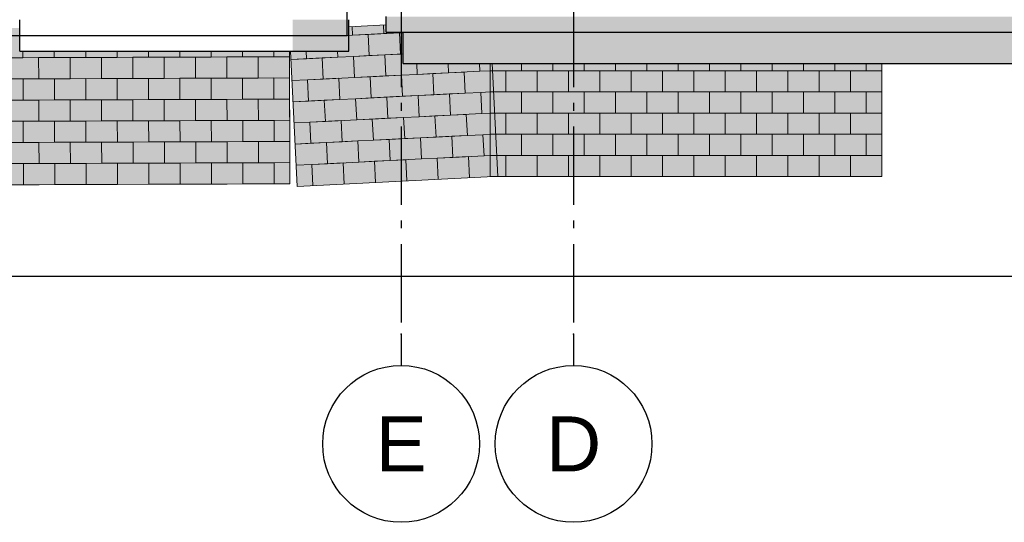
# Model space of a CAD drawing. Header units: millimetres. Extents: x 45224 to 83436, y 34576 to 50300.
# Tile 12 of 27: x 61956 to 68237, y 34576 to 37780. Entities that reach past the tile are written whole.
import ezdxf
from ezdxf.enums import TextEntityAlignment as Align

# ---------------------------------------------------------------- set-up
doc = ezdxf.new("R2010")
doc.units = ezdxf.units.MM
doc.header["$LTSCALE"] = 0.5
doc.header["$MEASUREMENT"] = 0
doc.linetypes.add('Akselinje', pattern=[1500, 1000, -200, 100, -200])
doc.linetypes.add('PLINE', pattern=[0])
for name, color, linetype in [('0(Nye konstruksjoner)', 7, 'Continuous'), ('25-- Dekker(Nye konstruksjoner)', 7, 'Continuous'), ('761- Veger (kjøreveger_ sykkel- og gangveier mv)(Nye konstruksjoner)', 7, 'Continuous'), ('82-- Modullinjer(Nye konstruksjoner)', 7, 'Continuous')]:
    doc.layers.add(name, color=color, linetype=linetype)
doc.layers.add('255- Gulvoverflate(Nye konstruksjoner)', color=7, linetype='Continuous', lineweight=0)
doc.layers.add('256- Faste himlinger og overflatebehandling(Nye konstruksjoner)', color=7, linetype='Continuous', lineweight=0)
doc.styles.add('GENERATED_STYLE_1', font='arial.ttf')

# ---------------------------------------------------------------- blocks, each defined once
blk = doc.blocks.new('*X371', base_point=(6224918.5, 0))
at = {"layer": '255- Gulvoverflate(Nye konstruksjoner)', "linetype": 'PLINE'}
for p, q in [((61977, 37580), (61977.2, 37537.8)), ((62177.2, 37538.5), (62177, 37580)), ((62177, 37580), (62177.2, 37538.5)), ((62377.1, 37580), (62377.2, 37539.2)), ((62577.2, 37539.9), (62577.1, 37580)), ((62577.1, 37580), (62577.2, 37539.9)), ((62777.1, 37580), (62777.2, 37540.6)), ((62977.2, 37541.3), (62977.1, 37580)), ((62977.1, 37580), (62977.2, 37541.3)), ((63177.1, 37580), (63177.2, 37542)), ((63377.2, 37542.7), (63377.1, 37580)), ((63377.1, 37580), (63377.2, 37542.7)), ((63577.1, 37580), (63577.2, 37543.4)), ((61977.2, 37537.8), (61777.2, 37537.1)), ((61877.2, 37537.4), (62077.2, 37538.1)), ((62077.2, 37538.1), (61977.2, 37537.8)), ((62077.2, 37538.1), (62277.2, 37538.8)), ((62177.2, 37538.5), (62077.2, 37538.1)), ((62077.2, 37538.1), (62077.7, 37403.1)), ((62377.2, 37539.2), (62177.2, 37538.5)), ((62277.2, 37538.8), (62477.2, 37539.5)), ((62277.7, 37403.8), (62277.2, 37538.8)), ((62277.2, 37538.8), (62277.7, 37403.8)), ((62477.2, 37539.5), (62377.2, 37539.2)), ((62477.2, 37539.5), (62677.2, 37540.2)), ((62577.2, 37539.9), (62477.2, 37539.5)), ((62477.2, 37539.5), (62477.7, 37404.5)), ((62777.2, 37540.6), (62577.2, 37539.9)), ((62677.2, 37540.2), (62877.2, 37540.9)), ((62677.7, 37405.2), (62677.2, 37540.2)), ((62677.2, 37540.2), (62677.7, 37405.2)), ((62877.2, 37540.9), (62777.2, 37540.6)), ((62877.2, 37540.9), (63077.2, 37541.6)), ((62977.2, 37541.3), (62877.2, 37540.9)), ((62877.2, 37540.9), (62877.7, 37405.9)), ((63177.2, 37542), (62977.2, 37541.3)), ((63077.2, 37541.6), (63277.2, 37542.3)), ((63077.7, 37406.6), (63077.2, 37541.6)), ((63077.2, 37541.6), (63077.7, 37406.6)), ((63277.2, 37542.3), (63177.2, 37542)), ((63277.2, 37542.3), (63477.2, 37543)), ((63377.2, 37542.7), (63277.2, 37542.3)), ((63277.2, 37542.3), (63277.7, 37407.3)), ((63577.2, 37543.4), (63377.2, 37542.7)), ((63477.2, 37543), (63677.2, 37543.7)), ((63477.7, 37408), (63477.2, 37543)), ((63477.2, 37543), (63477.7, 37408)), ((63677.2, 37543.7), (63577.2, 37543.4)), ((63677.2, 37543.7), (63677.7, 37408.7)), ((63677.2, 37543.7), (63677.2, 37543.7)), ((63677.2, 37543.7), (63677.2, 37543.7)), ((61777.7, 37402.1), (61977.7, 37402.8)), ((62077.7, 37403.1), (61877.7, 37402.4)), ((61977.7, 37402.8), (61978.1, 37267.8)), ((62277.7, 37403.8), (62077.7, 37403.1)), ((62077.7, 37403.1), (62177.7, 37403.5)), ((62177.7, 37403.5), (62377.7, 37404.2)), ((62178.1, 37268.5), (62177.7, 37403.5)), ((62177.7, 37403.5), (62178.1, 37268.5)), ((62477.7, 37404.5), (62277.7, 37403.8)), ((62377.7, 37404.2), (62378.1, 37269.2)), ((62677.7, 37405.2), (62477.7, 37404.5)), ((62477.7, 37404.5), (62577.7, 37404.9)), ((62577.7, 37404.9), (62777.7, 37405.6)), ((62578.1, 37269.9), (62577.7, 37404.9)), ((62577.7, 37404.9), (62578.1, 37269.9)), ((62877.7, 37405.9), (62677.7, 37405.2)), ((62777.7, 37405.6), (62778.1, 37270.6)), ((63077.7, 37406.6), (62877.7, 37405.9)), ((62877.7, 37405.9), (62977.7, 37406.3)), ((62977.7, 37406.3), (63177.7, 37407)), ((62978.1, 37271.3), (62977.7, 37406.3)), ((62977.7, 37406.3), (62978.1, 37271.3)), ((63277.7, 37407.3), (63077.7, 37406.6)), ((63177.7, 37407), (63178.1, 37272)), ((63477.7, 37408), (63277.7, 37407.3)), ((63277.7, 37407.3), (63377.7, 37407.7)), ((63377.7, 37407.7), (63577.7, 37408.4)), ((63378.1, 37272.7), (63377.7, 37407.7)), ((63377.7, 37407.7), (63378.1, 37272.7)), ((63677.7, 37408.7), (63477.7, 37408)), ((63577.7, 37408.4), (63578.1, 37273.4)), ((63677.7, 37408.7), (63677.7, 37408.7)), ((63677.7, 37408.7), (63677.7, 37408.7)), ((61978.1, 37267.8), (61778.1, 37267.1)), ((61878.1, 37267.4), (62078.1, 37268.1)), ((62078.1, 37268.1), (61978.1, 37267.8)), ((62078.1, 37268.1), (62278.1, 37268.8)), ((62178.1, 37268.5), (62078.1, 37268.1)), ((62078.1, 37268.1), (62078.6, 37133.1)), ((62378.1, 37269.2), (62178.1, 37268.5)), ((62278.1, 37268.8), (62478.1, 37269.5)), ((62278.6, 37133.8), (62278.1, 37268.8)), ((62278.1, 37268.8), (62278.6, 37133.8)), ((62478.1, 37269.5), (62378.1, 37269.2)), ((62478.1, 37269.5), (62678.1, 37270.2)), ((62578.1, 37269.9), (62478.1, 37269.5)), ((62478.1, 37269.5), (62478.6, 37134.5)), ((62778.1, 37270.6), (62578.1, 37269.9)), ((62678.1, 37270.2), (62878.1, 37270.9)), ((62678.6, 37135.2), (62678.1, 37270.2)), ((62678.1, 37270.2), (62678.6, 37135.2)), ((62878.1, 37270.9), (62778.1, 37270.6)), ((62878.1, 37270.9), (63078.1, 37271.6)), ((62978.1, 37271.3), (62878.1, 37270.9)), ((62878.1, 37270.9), (62878.6, 37135.9)), ((63178.1, 37272), (62978.1, 37271.3)), ((63078.1, 37271.6), (63278.1, 37272.3)), ((63078.6, 37136.6), (63078.1, 37271.6)), ((63078.1, 37271.6), (63078.6, 37136.6)), ((63278.1, 37272.3), (63178.1, 37272)), ((63278.1, 37272.3), (63478.1, 37273)), ((63378.1, 37272.7), (63278.1, 37272.3)), ((63278.1, 37272.3), (63278.6, 37137.3)), ((63578.1, 37273.4), (63378.1, 37272.7)), ((63478.1, 37273), (63678.1, 37273.7)), ((63478.6, 37138), (63478.1, 37273)), ((63478.1, 37273), (63478.6, 37138)), ((63678.1, 37273.7), (63578.1, 37273.4)), ((63678.1, 37273.7), (63678.6, 37138.7)), ((63678.1, 37273.7), (63678.2, 37273.7)), ((63678.2, 37273.7), (63678.1, 37273.7)), ((61778.6, 37132.1), (61978.6, 37132.8)), ((62078.6, 37133.1), (61878.6, 37132.4)), ((61978.6, 37132.8), (61979.1, 36997.8)), ((62278.6, 37133.8), (62078.6, 37133.1)), ((62078.6, 37133.1), (62178.6, 37133.5)), ((62178.6, 37133.5), (62378.6, 37134.2)), ((62179.1, 36998.5), (62178.6, 37133.5)), ((62178.6, 37133.5), (62179.1, 36998.5)), ((62478.6, 37134.5), (62278.6, 37133.8)), ((62378.6, 37134.2), (62379.1, 36999.2)), ((62678.6, 37135.2), (62478.6, 37134.5)), ((62478.6, 37134.5), (62578.6, 37134.9)), ((62578.6, 37134.9), (62778.6, 37135.6)), ((62579.1, 36999.9), (62578.6, 37134.9)), ((62578.6, 37134.9), (62579.1, 36999.9)), ((62878.6, 37135.9), (62678.6, 37135.2)), ((62778.6, 37135.6), (62779.1, 37000.6)), ((63078.6, 37136.6), (62878.6, 37135.9)), ((62878.6, 37135.9), (62978.6, 37136.3)), ((62978.6, 37136.3), (63178.6, 37137)), ((62979.1, 37001.3), (62978.6, 37136.3)), ((62978.6, 37136.3), (62979.1, 37001.3)), ((63278.6, 37137.3), (63078.6, 37136.6)), ((63178.6, 37137), (63179.1, 37002)), ((63478.6, 37138), (63278.6, 37137.3)), ((63278.6, 37137.3), (63378.6, 37137.7)), ((63378.6, 37137.7), (63578.6, 37138.4)), ((63379.1, 37002.7), (63378.6, 37137.7)), ((63378.6, 37137.7), (63379.1, 37002.7)), ((63678.6, 37138.7), (63478.6, 37138)), ((63578.6, 37138.4), (63579.1, 37003.4)), ((63678.6, 37138.7), (63678.6, 37138.7)), ((63678.6, 37138.7), (63678.6, 37138.7)), ((61979.1, 36997.8), (61779.1, 36997.1)), ((61879.1, 36997.4), (62079.1, 36998.1)), ((62079.1, 36998.1), (61979.1, 36997.8)), ((62079.1, 36998.1), (62279.1, 36998.8)), ((62179.1, 36998.5), (62079.1, 36998.1)), ((62079.1, 36998.1), (62079.6, 36863.1)), ((62379.1, 36999.2), (62179.1, 36998.5)), ((62279.1, 36998.8), (62479.1, 36999.5)), ((62279.6, 36863.8), (62279.1, 36998.8)), ((62279.1, 36998.8), (62279.6, 36863.8)), ((62479.1, 36999.5), (62379.1, 36999.2)), ((62479.1, 36999.5), (62679.1, 37000.2)), ((62579.1, 36999.9), (62479.1, 36999.5)), ((62479.1, 36999.5), (62479.5, 36864.5)), ((62779.1, 37000.6), (62579.1, 36999.9)), ((62679.1, 37000.2), (62879.1, 37000.9)), ((62679.5, 36865.2), (62679.1, 37000.2)), ((62679.1, 37000.2), (62679.5, 36865.2)), ((62879.1, 37000.9), (62779.1, 37000.6)), ((62879.1, 37000.9), (63079.1, 37001.6)), ((62979.1, 37001.3), (62879.1, 37000.9)), ((62879.1, 37000.9), (62879.5, 36865.9)), ((63179.1, 37002), (62979.1, 37001.3)), ((63079.1, 37001.6), (63279.1, 37002.3)), ((63079.5, 36866.6), (63079.1, 37001.6)), ((63079.1, 37001.6), (63079.5, 36866.6)), ((63279.1, 37002.3), (63179.1, 37002)), ((63279.1, 37002.3), (63479.1, 37003)), ((63379.1, 37002.7), (63279.1, 37002.3)), ((63279.1, 37002.3), (63279.5, 36867.3)), ((63579.1, 37003.4), (63379.1, 37002.7)), ((63479.1, 37003), (63679.1, 37003.7)), ((63479.5, 36868), (63479.1, 37003)), ((63479.1, 37003), (63479.5, 36868)), ((63679.1, 37003.7), (63579.1, 37003.4)), ((63679.1, 37003.7), (63679.5, 36868.7)), ((63679.1, 37003.7), (63679.1, 37003.7)), ((63679.1, 37003.7), (63679.1, 37003.7)), ((63079.5, 36866.6), (62879.5, 36865.9)), ((62979.5, 36866.3), (63179.5, 36867)), ((63279.5, 36867.3), (63079.5, 36866.6)), ((63179.5, 36867), (63180, 36732)), ((63479.5, 36868), (63279.5, 36867.3)), ((63279.5, 36867.3), (63379.5, 36867.7)), ((63379.5, 36867.7), (63579.5, 36868.4)), ((63380, 36732.7), (63379.5, 36867.7)), ((63379.5, 36867.7), (63380, 36732.7)), ((63679.5, 36868.7), (63479.5, 36868)), ((63579.5, 36868.4), (63580, 36733.4)), ((63679.6, 36868.7), (63679.5, 36868.7)), ((63679.5, 36868.7), (63679.6, 36868.7)), ((61779.6, 36862.1), (61979.6, 36862.8)), ((62079.6, 36863.1), (61879.6, 36862.4)), ((61979.6, 36862.8), (61980, 36727.8)), ((62279.6, 36863.8), (62079.6, 36863.1)), ((62079.6, 36863.1), (62179.6, 36863.5)), ((62179.6, 36863.5), (62379.5, 36864.2)), ((62180, 36728.5), (62179.6, 36863.5)), ((62179.6, 36863.5), (62180, 36728.5)), ((62479.5, 36864.5), (62279.6, 36863.8)), ((62379.5, 36864.2), (62380, 36729.2)), ((62679.5, 36865.2), (62479.5, 36864.5)), ((62479.5, 36864.5), (62579.5, 36864.9)), ((62579.5, 36864.9), (62779.5, 36865.6)), ((62580, 36729.9), (62579.5, 36864.9)), ((62579.5, 36864.9), (62580, 36729.9)), ((62879.5, 36865.9), (62679.5, 36865.2)), ((62779.5, 36865.6), (62780, 36730.6)), ((62879.5, 36865.9), (62979.5, 36866.3)), ((62980, 36731.3), (62979.5, 36866.3)), ((62979.5, 36866.3), (62980, 36731.3)), ((61980, 36727.8), (61780, 36727.1)), ((62080, 36728.1), (61980, 36727.8)), ((62180, 36728.5), (62080, 36728.1)), ((62380, 36729.2), (62180, 36728.5)), ((62480, 36729.5), (62380, 36729.2)), ((62580, 36729.9), (62480, 36729.5)), ((62780, 36730.6), (62580, 36729.9)), ((62880, 36730.9), (62780, 36730.6)), ((62980, 36731.3), (62880, 36730.9)), ((63180, 36732), (62980, 36731.3)), ((63280, 36732.3), (63180, 36732)), ((63380, 36732.7), (63280, 36732.3)), ((63580, 36733.4), (63380, 36732.7)), ((63680, 36733.7), (63580, 36733.4)), ((63680.1, 36733.7), (63680, 36733.7))]:
    blk.add_line(p, q, dxfattribs=at)
blk = doc.blocks.new('*X372', base_point=(6224918.5, 0))
at = {"layer": '255- Gulvoverflate(Nye konstruksjoner)', "linetype": 'PLINE'}
for p, q in [((65156.2, 37455), (65156.2, 37500)), ((65156.2, 37500), (65156.2, 37455)), ((65356.2, 37500), (65356.2, 37455)), ((65556.2, 37455), (65556.2, 37500)), ((65556.2, 37500), (65556.2, 37455)), ((65756.2, 37500), (65756.2, 37455)), ((65956.2, 37455), (65956.2, 37500)), ((65956.2, 37500), (65956.2, 37455)), ((66156.2, 37500), (66156.2, 37455)), ((66356.2, 37455), (66356.2, 37500)), ((66356.2, 37500), (66356.2, 37455)), ((66556.2, 37500), (66556.2, 37455)), ((66756.2, 37455), (66756.2, 37500)), ((66756.2, 37500), (66756.2, 37455)), ((66956.2, 37500), (66956.2, 37455)), ((67156.2, 37455), (67156.2, 37500)), ((67156.2, 37500), (67156.2, 37455)), ((67356.2, 37500), (67356.2, 37455)), ((65156.2, 37455), (64956.2, 37455)), ((64956.2, 37455), (65056.2, 37455)), ((65056.2, 37455), (65256.2, 37455)), ((65056.2, 37320), (65056.2, 37455)), ((65056.2, 37455), (65056.2, 37320)), ((65356.2, 37455), (65156.2, 37455)), ((65256.2, 37455), (65256.2, 37320)), ((65556.2, 37455), (65356.2, 37455)), ((65356.2, 37455), (65456.2, 37455)), ((65456.2, 37455), (65656.2, 37455)), ((65456.2, 37320), (65456.2, 37455)), ((65456.2, 37455), (65456.2, 37320)), ((65756.2, 37455), (65556.2, 37455)), ((65656.2, 37455), (65656.2, 37320)), ((65956.2, 37455), (65756.2, 37455)), ((65756.2, 37455), (65856.2, 37455)), ((65856.2, 37455), (66056.2, 37455)), ((65856.2, 37320), (65856.2, 37455)), ((65856.2, 37455), (65856.2, 37320)), ((66156.2, 37455), (65956.2, 37455)), ((66056.2, 37455), (66056.2, 37320)), ((66356.2, 37455), (66156.2, 37455)), ((66156.2, 37455), (66256.2, 37455)), ((66256.2, 37455), (66456.2, 37455)), ((66256.2, 37320), (66256.2, 37455)), ((66256.2, 37455), (66256.2, 37320)), ((66556.2, 37455), (66356.2, 37455)), ((66456.2, 37455), (66456.2, 37320)), ((66756.2, 37455), (66556.2, 37455)), ((66556.2, 37455), (66656.2, 37455)), ((66656.2, 37455), (66856.2, 37455)), ((66656.2, 37320), (66656.2, 37455)), ((66656.2, 37455), (66656.2, 37320)), ((66956.2, 37455), (66756.2, 37455)), ((66856.2, 37455), (66856.2, 37320)), ((67156.2, 37455), (66956.2, 37455)), ((66956.2, 37455), (67056.2, 37455)), ((67056.2, 37455), (67256.2, 37455)), ((67056.2, 37320), (67056.2, 37455)), ((67056.2, 37455), (67056.2, 37320)), ((67356.2, 37455), (67156.2, 37455)), ((67256.2, 37455), (67256.2, 37320)), ((67456.2, 37455), (67356.2, 37455)), ((67356.2, 37455), (67456.2, 37455)), ((64956.2, 37320), (65156.2, 37320)), ((65056.2, 37320), (64956.2, 37320)), ((65256.2, 37320), (65056.2, 37320)), ((65156.2, 37320), (65356.2, 37320)), ((65156.2, 37185), (65156.2, 37320)), ((65156.2, 37320), (65156.2, 37185)), ((65356.2, 37320), (65256.2, 37320)), ((65356.2, 37320), (65356.2, 37185)), ((65356.2, 37320), (65556.2, 37320)), ((65456.2, 37320), (65356.2, 37320)), ((65656.2, 37320), (65456.2, 37320)), ((65556.2, 37320), (65756.2, 37320)), ((65556.2, 37185), (65556.2, 37320)), ((65556.2, 37320), (65556.2, 37185)), ((65756.2, 37320), (65656.2, 37320)), ((65756.2, 37320), (65756.2, 37185)), ((65756.2, 37320), (65956.2, 37320)), ((65856.2, 37320), (65756.2, 37320)), ((66056.2, 37320), (65856.2, 37320)), ((65956.2, 37320), (66156.2, 37320)), ((65956.2, 37185), (65956.2, 37320)), ((65956.2, 37320), (65956.2, 37185)), ((66156.2, 37320), (66056.2, 37320)), ((66156.2, 37320), (66156.2, 37185)), ((66156.2, 37320), (66356.2, 37320)), ((66256.2, 37320), (66156.2, 37320)), ((66456.2, 37320), (66256.2, 37320)), ((66356.2, 37320), (66556.2, 37320)), ((66356.2, 37185), (66356.2, 37320)), ((66356.2, 37320), (66356.2, 37185)), ((66556.2, 37320), (66456.2, 37320)), ((66556.2, 37320), (66556.2, 37185)), ((66556.2, 37320), (66756.2, 37320)), ((66656.2, 37320), (66556.2, 37320)), ((66856.2, 37320), (66656.2, 37320)), ((66756.2, 37320), (66956.2, 37320)), ((66756.2, 37185), (66756.2, 37320)), ((66756.2, 37320), (66756.2, 37185)), ((66956.2, 37320), (66856.2, 37320)), ((66956.2, 37320), (66956.2, 37185)), ((66956.2, 37320), (67156.2, 37320)), ((67056.2, 37320), (66956.2, 37320)), ((67256.2, 37320), (67056.2, 37320)), ((67156.2, 37320), (67356.2, 37320)), ((67156.2, 37185), (67156.2, 37320)), ((67156.2, 37320), (67156.2, 37185)), ((67356.2, 37320), (67256.2, 37320)), ((67356.2, 37320), (67356.2, 37185)), ((67356.2, 37320), (67456.2, 37320)), ((67456.2, 37320), (67356.2, 37320)), ((65156.2, 37185), (64956.2, 37185)), ((64956.2, 37185), (65056.2, 37185)), ((65056.2, 37185), (65256.2, 37185)), ((65056.2, 37050), (65056.2, 37185)), ((65056.2, 37185), (65056.2, 37050)), ((65356.2, 37185), (65156.2, 37185)), ((65256.2, 37185), (65256.2, 37050)), ((65556.2, 37185), (65356.2, 37185)), ((65356.2, 37185), (65456.2, 37185)), ((65456.2, 37185), (65656.2, 37185)), ((65456.2, 37050), (65456.2, 37185)), ((65456.2, 37185), (65456.2, 37050)), ((65756.2, 37185), (65556.2, 37185)), ((65656.2, 37185), (65656.2, 37050)), ((65956.2, 37185), (65756.2, 37185)), ((65756.2, 37185), (65856.2, 37185)), ((65856.2, 37185), (66056.2, 37185)), ((65856.2, 37050), (65856.2, 37185)), ((65856.2, 37185), (65856.2, 37050)), ((66156.2, 37185), (65956.2, 37185)), ((66056.2, 37185), (66056.2, 37050)), ((66356.2, 37185), (66156.2, 37185)), ((66156.2, 37185), (66256.2, 37185)), ((66256.2, 37185), (66456.2, 37185)), ((66256.2, 37050), (66256.2, 37185)), ((66256.2, 37185), (66256.2, 37050)), ((66556.2, 37185), (66356.2, 37185)), ((66456.2, 37185), (66456.2, 37050)), ((66756.2, 37185), (66556.2, 37185)), ((66556.2, 37185), (66656.2, 37185)), ((66656.2, 37185), (66856.2, 37185)), ((66656.2, 37050), (66656.2, 37185)), ((66656.2, 37185), (66656.2, 37050)), ((66956.2, 37185), (66756.2, 37185)), ((66856.2, 37185), (66856.2, 37050)), ((67156.2, 37185), (66956.2, 37185)), ((66956.2, 37185), (67056.2, 37185)), ((67056.2, 37185), (67256.2, 37185)), ((67056.2, 37050), (67056.2, 37185)), ((67056.2, 37185), (67056.2, 37050)), ((67356.2, 37185), (67156.2, 37185)), ((67256.2, 37185), (67256.2, 37050)), ((67456.2, 37185), (67356.2, 37185)), ((67356.2, 37185), (67456.2, 37185)), ((64956.2, 37050), (65156.2, 37050)), ((65056.2, 37050), (64956.2, 37050)), ((65256.2, 37050), (65056.2, 37050)), ((65156.2, 37050), (65356.2, 37050)), ((65156.2, 36915), (65156.2, 37050)), ((65156.2, 37050), (65156.2, 36915)), ((65356.2, 37050), (65256.2, 37050)), ((65356.2, 37050), (65356.2, 36915)), ((65356.2, 37050), (65556.2, 37050)), ((65456.2, 37050), (65356.2, 37050)), ((65656.2, 37050), (65456.2, 37050)), ((65556.2, 37050), (65756.2, 37050)), ((65556.2, 36915), (65556.2, 37050)), ((65556.2, 37050), (65556.2, 36915)), ((65756.2, 37050), (65656.2, 37050)), ((65756.2, 37050), (65756.2, 36915)), ((65756.2, 37050), (65956.2, 37050)), ((65856.2, 37050), (65756.2, 37050)), ((66056.2, 37050), (65856.2, 37050)), ((65956.2, 37050), (66156.2, 37050)), ((65956.2, 36915), (65956.2, 37050)), ((65956.2, 37050), (65956.2, 36915)), ((66156.2, 37050), (66056.2, 37050)), ((66156.2, 37050), (66156.2, 36915)), ((66156.2, 37050), (66356.2, 37050)), ((66256.2, 37050), (66156.2, 37050)), ((66456.2, 37050), (66256.2, 37050)), ((66356.2, 37050), (66556.2, 37050)), ((66356.2, 36915), (66356.2, 37050)), ((66356.2, 37050), (66356.2, 36915)), ((66556.2, 37050), (66456.2, 37050)), ((66556.2, 37050), (66556.2, 36915)), ((66556.2, 37050), (66756.2, 37050)), ((66656.2, 37050), (66556.2, 37050)), ((66856.2, 37050), (66656.2, 37050)), ((66756.2, 37050), (66956.2, 37050)), ((66756.2, 36915), (66756.2, 37050)), ((66756.2, 37050), (66756.2, 36915)), ((66956.2, 37050), (66856.2, 37050)), ((66956.2, 37050), (66956.2, 36915)), ((66956.2, 37050), (67156.2, 37050)), ((67056.2, 37050), (66956.2, 37050)), ((67256.2, 37050), (67056.2, 37050)), ((67156.2, 37050), (67356.2, 37050)), ((67156.2, 36915), (67156.2, 37050)), ((67156.2, 37050), (67156.2, 36915)), ((67356.2, 37050), (67256.2, 37050)), ((67356.2, 37050), (67356.2, 36915)), ((67356.2, 37050), (67456.2, 37050)), ((67456.2, 37050), (67356.2, 37050)), ((65156.2, 36915), (64956.2, 36915)), ((64956.2, 36915), (65056.2, 36915)), ((65056.2, 36915), (65256.2, 36915)), ((65056.2, 36780), (65056.2, 36915)), ((65056.2, 36915), (65056.2, 36780)), ((65356.2, 36915), (65156.2, 36915)), ((65256.2, 36915), (65256.2, 36780)), ((65556.2, 36915), (65356.2, 36915)), ((65356.2, 36915), (65456.2, 36915)), ((65456.2, 36915), (65656.2, 36915)), ((65456.2, 36780), (65456.2, 36915)), ((65456.2, 36915), (65456.2, 36780)), ((65756.2, 36915), (65556.2, 36915)), ((65656.2, 36915), (65656.2, 36780)), ((65956.2, 36915), (65756.2, 36915)), ((65756.2, 36915), (65856.2, 36915)), ((65856.2, 36915), (66056.2, 36915)), ((65856.2, 36780), (65856.2, 36915)), ((65856.2, 36915), (65856.2, 36780)), ((66156.2, 36915), (65956.2, 36915)), ((66056.2, 36915), (66056.2, 36780)), ((66356.2, 36915), (66156.2, 36915)), ((66156.2, 36915), (66256.2, 36915)), ((66256.2, 36915), (66456.2, 36915)), ((66256.2, 36780), (66256.2, 36915)), ((66256.2, 36915), (66256.2, 36780)), ((66556.2, 36915), (66356.2, 36915)), ((66456.2, 36915), (66456.2, 36780)), ((66756.2, 36915), (66556.2, 36915)), ((66556.2, 36915), (66656.2, 36915)), ((66656.2, 36915), (66856.2, 36915)), ((66656.2, 36780), (66656.2, 36915)), ((66656.2, 36915), (66656.2, 36780)), ((66956.2, 36915), (66756.2, 36915)), ((66856.2, 36915), (66856.2, 36780)), ((67156.2, 36915), (66956.2, 36915)), ((66956.2, 36915), (67056.2, 36915)), ((67056.2, 36915), (67256.2, 36915)), ((67056.2, 36780), (67056.2, 36915)), ((67056.2, 36915), (67056.2, 36780)), ((67356.2, 36915), (67156.2, 36915)), ((67256.2, 36915), (67256.2, 36780)), ((67456.2, 36915), (67356.2, 36915)), ((67356.2, 36915), (67456.2, 36915)), ((65056.2, 36780), (64956.2, 36780)), ((65256.2, 36780), (65056.2, 36780)), ((65356.2, 36780), (65256.2, 36780)), ((65456.2, 36780), (65356.2, 36780)), ((65656.2, 36780), (65456.2, 36780)), ((65756.2, 36780), (65656.2, 36780)), ((65856.2, 36780), (65756.2, 36780)), ((66056.2, 36780), (65856.2, 36780)), ((66156.2, 36780), (66056.2, 36780)), ((66256.2, 36780), (66156.2, 36780)), ((66456.2, 36780), (66256.2, 36780)), ((66556.2, 36780), (66456.2, 36780)), ((66656.2, 36780), (66556.2, 36780)), ((66856.2, 36780), (66656.2, 36780)), ((66956.2, 36780), (66856.2, 36780)), ((67056.2, 36780), (66956.2, 36780)), ((67256.2, 36780), (67056.2, 36780)), ((67356.2, 36780), (67256.2, 36780))]:
    blk.add_line(p, q, dxfattribs=at)
blk = doc.blocks.new('*X373', base_point=(6224918.5, 0))
at = {"layer": '255- Gulvoverflate(Nye konstruksjoner)', "linetype": 'PLINE'}
for p, q in [((64278.6, 37691.1), (64275.8, 37746)), ((64275.8, 37746), (64278.6, 37691.1)), ((64076.1, 37736), (64078.8, 37681.1)), ((64278.6, 37691.1), (64078.8, 37681.1)), ((64078.8, 37681.1), (64178.7, 37686.1)), ((64178.7, 37686.1), (64378.4, 37696.1)), ((64185.4, 37551.3), (64178.7, 37686.1)), ((64178.7, 37686.1), (64185.4, 37551.3)), ((64402.2, 37697.3), (64278.6, 37691.1)), ((64378.4, 37696.1), (64385.2, 37561.2)), ((64078.8, 37681.1), (64056.2, 37680)), ((63785.9, 37531.3), (63783.5, 37580)), ((63783.5, 37580), (63785.9, 37531.3)), ((63983.7, 37580), (63985.7, 37541.3)), ((64385.2, 37561.2), (64185.4, 37551.3)), ((64285.3, 37556.2), (64402.2, 37562.1)), ((64402.2, 37562.1), (64385.2, 37561.2)), ((63686, 37526.3), (63885.8, 37536.3)), ((63785.9, 37531.3), (63686, 37526.3)), ((63985.7, 37541.3), (63785.9, 37531.3)), ((63885.8, 37536.3), (64085.6, 37546.3)), ((63892.5, 37401.5), (63885.8, 37536.3)), ((63885.8, 37536.3), (63892.5, 37401.5)), ((64085.6, 37546.3), (63985.7, 37541.3)), ((64085.6, 37546.3), (64285.3, 37556.2)), ((64185.4, 37551.3), (64085.6, 37546.3)), ((64085.6, 37546.3), (64092.3, 37411.4)), ((64292, 37421.4), (64285.3, 37556.2)), ((64285.3, 37556.2), (64292, 37421.4)), ((64488.4, 37500), (64491.8, 37431.4)), ((64691.5, 37441.4), (64688.6, 37500)), ((64688.6, 37500), (64691.5, 37441.4)), ((64888.9, 37500), (64891.3, 37451.4)), ((64691.5, 37441.4), (64491.8, 37431.4)), ((64491.8, 37431.4), (64591.7, 37436.4)), ((64591.7, 37436.4), (64791.4, 37446.4)), ((64598.4, 37301.5), (64591.7, 37436.4)), ((64591.7, 37436.4), (64598.4, 37301.5)), ((64891.3, 37451.4), (64691.5, 37441.4)), ((64791.4, 37446.4), (64798.2, 37311.5)), ((64956.2, 37454.6), (64891.3, 37451.4)), ((64891.3, 37451.4), (64956.2, 37454.6)), ((63892.5, 37401.5), (63692.8, 37391.5)), ((63692.8, 37391.5), (63792.7, 37396.5)), ((63792.7, 37396.5), (63992.4, 37406.4)), ((63799.4, 37261.6), (63792.7, 37396.5)), ((63792.7, 37396.5), (63799.4, 37261.6)), ((64092.3, 37411.4), (63892.5, 37401.5)), ((63992.4, 37406.4), (63999.1, 37271.6)), ((64292, 37421.4), (64092.3, 37411.4)), ((64092.3, 37411.4), (64192.2, 37416.4)), ((64192.2, 37416.4), (64391.9, 37426.4)), ((64198.9, 37281.6), (64192.2, 37416.4)), ((64192.2, 37416.4), (64198.9, 37281.6)), ((64491.8, 37431.4), (64292, 37421.4)), ((64391.9, 37426.4), (64398.6, 37291.6)), ((64498.5, 37296.6), (64698.3, 37306.5)), ((64798.2, 37311.5), (64598.4, 37301.5)), ((64698.3, 37306.5), (64898, 37316.5)), ((64705, 37171.7), (64698.3, 37306.5)), ((64698.3, 37306.5), (64705, 37171.7)), ((64898, 37316.5), (64798.2, 37311.5)), ((64898, 37316.5), (64956.2, 37319.4)), ((64956.2, 37319.4), (64898, 37316.5)), ((64898, 37316.5), (64904.8, 37181.7)), ((63699.5, 37256.6), (63899.3, 37266.6)), ((63799.4, 37261.6), (63699.5, 37256.6)), ((63999.1, 37271.6), (63799.4, 37261.6)), ((63899.3, 37266.6), (64099, 37276.6)), ((63906, 37131.8), (63899.3, 37266.6)), ((63899.3, 37266.6), (63906, 37131.8)), ((64099, 37276.6), (63999.1, 37271.6)), ((64099, 37276.6), (64298.8, 37286.6)), ((64198.9, 37281.6), (64099, 37276.6)), ((64099, 37276.6), (64105.8, 37141.8)), ((64398.6, 37291.6), (64198.9, 37281.6)), ((64298.8, 37286.6), (64498.5, 37296.6)), ((64305.5, 37151.7), (64298.8, 37286.6)), ((64298.8, 37286.6), (64305.5, 37151.7)), ((64498.5, 37296.6), (64398.6, 37291.6)), ((64598.4, 37301.5), (64498.5, 37296.6)), ((64498.5, 37296.6), (64505.3, 37161.7)), ((64904.8, 37181.7), (64705, 37171.7)), ((64956.2, 37184.3), (64904.8, 37181.7)), ((64904.8, 37181.7), (64956.2, 37184.3)), ((63906, 37131.8), (63706.3, 37121.8)), ((63706.3, 37121.8), (63806.1, 37126.8)), ((63806.1, 37126.8), (64005.9, 37136.8)), ((63812.9, 36992), (63806.1, 37126.8)), ((63806.1, 37126.8), (63812.9, 36992)), ((64105.8, 37141.8), (63906, 37131.8)), ((64005.9, 37136.8), (64012.6, 37001.9)), ((64305.5, 37151.7), (64105.8, 37141.8)), ((64105.8, 37141.8), (64205.6, 37146.8)), ((64205.6, 37146.8), (64405.4, 37156.7)), ((64212.4, 37011.9), (64205.6, 37146.8)), ((64205.6, 37146.8), (64212.4, 37011.9)), ((64505.3, 37161.7), (64305.5, 37151.7)), ((64405.4, 37156.7), (64412.1, 37021.9)), ((64705, 37171.7), (64505.3, 37161.7)), ((64505.3, 37161.7), (64605.1, 37166.7)), ((64605.1, 37166.7), (64804.9, 37176.7)), ((64611.9, 37031.9), (64605.1, 37166.7)), ((64605.1, 37166.7), (64611.9, 37031.9)), ((64804.9, 37176.7), (64811.6, 37041.9)), ((63713, 36987), (63912.7, 36997)), ((64012.6, 37001.9), (63812.9, 36992)), ((63912.7, 36997), (64112.5, 37006.9)), ((63919.5, 36862.1), (63912.7, 36997)), ((63912.7, 36997), (63919.5, 36862.1)), ((64112.5, 37006.9), (64012.6, 37001.9)), ((64112.5, 37006.9), (64312.2, 37016.9)), ((64212.4, 37011.9), (64112.5, 37006.9)), ((64112.5, 37006.9), (64119.2, 36872.1)), ((64412.1, 37021.9), (64212.4, 37011.9)), ((64312.2, 37016.9), (64512, 37026.9)), ((64319, 36882.1), (64312.2, 37016.9)), ((64312.2, 37016.9), (64319, 36882.1)), ((64512, 37026.9), (64412.1, 37021.9)), ((64512, 37026.9), (64711.7, 37036.9)), ((64611.9, 37031.9), (64512, 37026.9)), ((64512, 37026.9), (64518.7, 36892.1)), ((64811.6, 37041.9), (64611.9, 37031.9)), ((64711.7, 37036.9), (64911.5, 37046.9)), ((64718.5, 36902), (64711.7, 37036.9)), ((64711.7, 37036.9), (64718.5, 36902)), ((64911.5, 37046.9), (64811.6, 37041.9)), ((64911.5, 37046.9), (64956.2, 37049.1)), ((64956.2, 37049.1), (64911.5, 37046.9)), ((64911.5, 37046.9), (64918.2, 36912)), ((63812.9, 36992), (63713, 36987)), ((63819.6, 36857.1), (64019.4, 36867.1)), ((64119.2, 36872.1), (63919.5, 36862.1)), ((64019.4, 36867.1), (64026.1, 36732.3)), ((64319, 36882.1), (64119.2, 36872.1)), ((64119.2, 36872.1), (64219.1, 36877.1)), ((64219.1, 36877.1), (64418.9, 36887.1)), ((64225.8, 36742.3), (64219.1, 36877.1)), ((64219.1, 36877.1), (64225.8, 36742.3)), ((64518.7, 36892.1), (64319, 36882.1)), ((64418.9, 36887.1), (64425.6, 36752.2)), ((64718.5, 36902), (64518.7, 36892.1)), ((64518.7, 36892.1), (64618.6, 36897.1)), ((64618.6, 36897.1), (64818.4, 36907)), ((64625.3, 36762.2), (64618.6, 36897.1)), ((64618.6, 36897.1), (64625.3, 36762.2)), ((64918.2, 36912), (64718.5, 36902)), ((64818.4, 36907), (64825.1, 36772.2)), ((64956.2, 36913.9), (64918.2, 36912)), ((64918.2, 36912), (64956.2, 36913.9)), ((63919.5, 36862.1), (63719.7, 36852.1)), ((63719.7, 36852.1), (63819.6, 36857.1)), ((63826.3, 36722.3), (63819.6, 36857.1)), ((63819.6, 36857.1), (63826.3, 36722.3))]:
    blk.add_line(p, q, dxfattribs=at)
blk = doc.blocks.new('Standard grid marker[1]_1', base_point=(64389.2, 49300))
at = {"layer": '82-- Modullinjer(Nye konstruksjoner)', "linetype": 'Akselinje'}
for p, q in [((64389.2, 49100), (64389.2, 35775.9)), ((64389.2, 35775.9), (64389.2, 35575.9))]:
    blk.add_line(p, q, dxfattribs=at)
at = {"layer": '82-- Modullinjer(Nye konstruksjoner)', "linetype": 'PLINE'}
blk.add_circle((64389.2, 35075.9), 500, dxfattribs=at)
at = {"layer": '82-- Modullinjer(Nye konstruksjoner)', "linetype": 'Akselinje'}
blk.add_point((64389.2, 35775.9), dxfattribs=at)
blk.add_point((64389.2, 35775.9), dxfattribs=at)
at = {"layer": '82-- Modullinjer(Nye konstruksjoner)', "style": 'GENERATED_STYLE_1'}
for tag, p in [('AC_MarkerText_1_0', (64389.2, 49975)), ('AC_MarkerText_1_1', (64389.2, 35250.9))]:
    blk.add_attdef(tag, text='', height=350, rotation=360, dxfattribs=at).set_placement(p, align=Align.TOP_CENTER)
blk = doc.blocks.new('Standard grid marker[2]_1', base_point=(65489.2, 49300))
at = {"layer": '82-- Modullinjer(Nye konstruksjoner)', "linetype": 'Akselinje'}
for p, q in [((65489.2, 49100), (65489.2, 35775.9)), ((65489.2, 35775.9), (65489.2, 35575.9))]:
    blk.add_line(p, q, dxfattribs=at)
at = {"layer": '82-- Modullinjer(Nye konstruksjoner)', "linetype": 'PLINE'}
blk.add_circle((65489.2, 35075.9), 500, dxfattribs=at)
at = {"layer": '82-- Modullinjer(Nye konstruksjoner)', "linetype": 'Akselinje'}
blk.add_point((65489.2, 35775.9), dxfattribs=at)
blk.add_point((65489.2, 35775.9), dxfattribs=at)
at = {"layer": '82-- Modullinjer(Nye konstruksjoner)', "style": 'GENERATED_STYLE_1'}
for tag, p in [('AC_MarkerText_1_0', (65489.2, 49975)), ('AC_MarkerText_1_1', (65489.2, 35250.9))]:
    blk.add_attdef(tag, text='', height=350, rotation=360, dxfattribs=at).set_placement(p, align=Align.TOP_CENTER)

msp = doc.modelspace()

# ---------------------------------------------------------------- hatches: boundary and pattern name
at = {"layer": '25-- Dekker(Nye konstruksjoner)', "linetype": 'Continuous'}
for points in [[(63698.5, 37780), (63698.5, 37580), (64056.2, 37580), (64056.2, 37780)], [(64293.2, 37700), (74085.3, 37700), (74085.3, 37800), (64293.2, 37800)], [(64402.2, 37700), (64402.2, 37500), (73976.3, 37500), (73976.3, 37700)]]:
    msp.add_hatch(color=256, dxfattribs=at).paths.add_polyline_path(points)
at = {"layer": '255- Gulvoverflate(Nye konstruksjoner)', "linetype": 'Continuous'}
h = msp.add_hatch(dxfattribs=at)
h.set_pattern_fill('Linjer_120_mm_0001', color=256, style=0, pattern_type=2)
h.set_pattern_definition([(0, (6224918.08, 9e-09), (-1e-09, 120), [])])
h.paths.add_polyline_path([(61956.2, 37580), (64056.2, 37580), (64056.2, 37780), (61956.2, 37780)])
at = {"layer": '761- Veger (kjøreveger_ sykkel- og gangveier mv)(Nye konstruksjoner)', "linetype": 'Continuous'}
for points in [[(64056.2, 37580), (63683.4, 37580), (63726.5, 36717.3), (64981.2, 36780), (64956.2, 36780), (64956.2, 37500), (64402.2, 37500), (64402.2, 37700), (64293.2, 37700), (64293.2, 37746.9), (64056.2, 37735)], [(58006.3, 36713.9), (63680.1, 36733.7), (63677.1, 37580), (61956.2, 37580), (61956.2, 37727.7), (58715.1, 37716.4)], [(64956.2, 36780), (67456.2, 36780), (67456.2, 37500), (64956.2, 37500)]]:
    msp.add_hatch(color=256, dxfattribs=at).paths.add_polyline_path(points)

# ---------------------------------------------------------------- linework, layer by layer
at = {"layer": '0(Nye konstruksjoner)', "linetype": 'PLINE', "flags": 128}
msp.add_lwpolyline([(45226.6, 37680), (64045.6, 37680), (64045.6, 38800), (71854.2, 38800), (71890.2, 38809.5), (72286.4, 39180.9), (73241.2, 40464.5), (73802.1, 40908.7), (74343.1, 41078.3), (79481.3, 41080), (79581.3, 40981.3), (80253.9, 40722.5), (80934.3, 40737.2), (82364.3, 40880), (83122.5, 40818.8), (83422.3, 40700), (83422.3, 38800), (83422.3, 36142.8), (45226.6, 36142.8)], close=True, dxfattribs=at)
at = {"layer": '25-- Dekker(Nye konstruksjoner)', "linetype": 'PLINE'}
for p, q in [((61956.2, 37580), (61956.2, 37780)), ((64056.2, 37580), (64056.2, 37780)), ((64293.2, 37700), (64293.2, 37800)), ((64293.2, 37700), (74085.3, 37700)), ((64402.2, 37500), (64402.2, 37700)), ((61956.2, 37580), (64056.2, 37580)), ((64402.2, 37500), (73976.3, 37500))]:
    msp.add_line(p, q, dxfattribs=at)
at = {"layer": '256- Faste himlinger og overflatebehandling(Nye konstruksjoner)', "linetype": 'PLINE'}
for p, q in [((64056.2, 37735), (64293.2, 37746.9)), ((63680.1, 36733.7), (63677.1, 37580)), ((63726.5, 36717.3), (63683.4, 37580)), ((64956.2, 36780), (64956.2, 37500)), ((65006.1, 36781.2), (64970.2, 37500)), ((67456.2, 36780), (67456.2, 37500)), ((63726.5, 36717.3), (64981.2, 36780)), ((64956.2, 36780), (64981.2, 36780)), ((64981.2, 36780), (65006.1, 36781.2)), ((64981.2, 36780), (67456.2, 36780)), ((56604, 36709), (63680.1, 36733.7))]:
    msp.add_line(p, q, dxfattribs=at)

# ---------------------------------------------------------------- block references
at = {"layer": '761- Veger (kjøreveger_ sykkel- og gangveier mv)(Nye konstruksjoner)'}
for name in ['*X373', '*X371', '*X372']:
    msp.add_blockref(name, (6224918.5, 0), dxfattribs=at)
at = {"layer": '82-- Modullinjer(Nye konstruksjoner)', "linetype": 'PLINE'}
ref = msp.add_blockref('Standard grid marker[1]_1', (64389.2, 49300), dxfattribs=at)
ref.add_attrib('AC_MarkerText_1_1', 'E', dxfattribs={"color": 7, "height": 350, "rotation": 360, "style": 'GENERATED_STYLE_1'}).set_placement((64389.2, 35250.9), align=Align.TOP_CENTER)
ref = msp.add_blockref('Standard grid marker[2]_1', (65489.2, 49300), dxfattribs=at)
ref.add_attrib('AC_MarkerText_1_1', 'D', dxfattribs={"color": 7, "height": 350, "rotation": 360, "style": 'GENERATED_STYLE_1'}).set_placement((65489.2, 35250.9), align=Align.TOP_CENTER)

doc.saveas('drawing.dxf')
